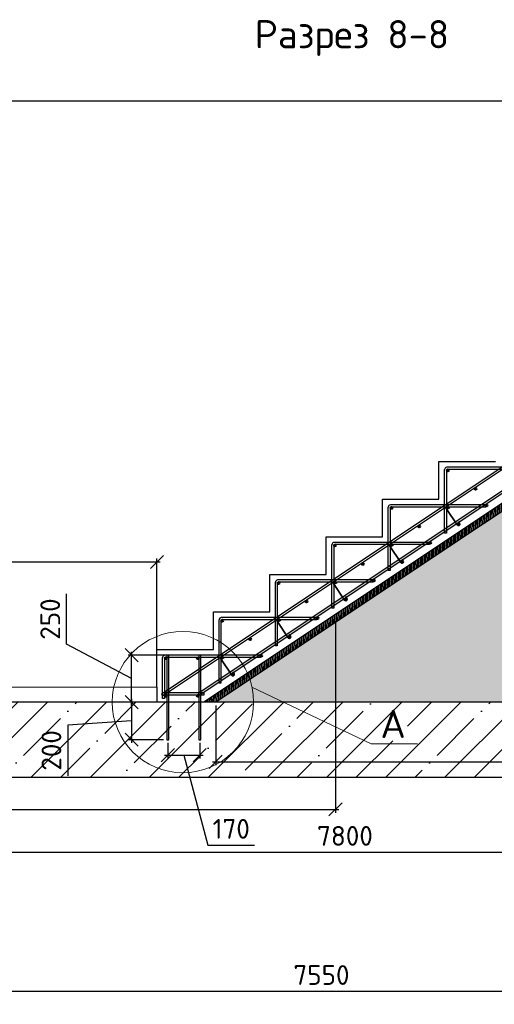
# Model space of a CAD drawing. Header units: millimetres. Extents: x 125896 to 2572636, y -120305 to 130347.
# Tile 162 of 256: x 390253 to 395303, y -96705 to -86224. Entities that reach past the tile are written whole.
import ezdxf

# ---------------------------------------------------------------- set-up
doc = ezdxf.new("R2010")
doc.units = ezdxf.units.MM
doc.linetypes.add('CENTER', pattern=[2, 1.25, -0.25, 0.25, -0.25])
for name, color, linetype, lineweight in [('Арматура', 152, 'Continuous', 40), ('ОСИ', 7, 'CENTER', 15), ('Основная 0.35', 200, 'Continuous', 35), ('Столовая Двери и окна', 7, 'Continuous', 15), ('ТЕКСТ', 7, 'Continuous', 15)]:
    doc.layers.add(name, color=color, linetype=linetype, lineweight=lineweight)
doc.layers.add('ФВ-2', color=7, linetype='Continuous')
doc.styles.get("Standard").update_dxf_attribs({"font": 'isocpeur.ttf'})
doc.styles.add('ГОСТ', font='isocpeur.ttf')
doc.dimstyles.new('Осевые', dxfattribs={"dimscale": 0.7, "dimtxt": 450, "dimasz": 400, "dimexe": 100, "dimexo": 100, "dimgap": 100, "dimtad": 1, "dimdec": 0, "dimzin": 0, "dimdsep": 46, "dimtxsty": 'Standard', "dimblk": 'OBLIQUE', "dimcen": 9, "dimdle": 100, "dimazin": 0, "dimtm": 1e-09, "dimtfac": 1, "dimtdec": 0, "dimtofl": 0, "dimtmove": 0, "dimatfit": 3, "dimfxl": 1, "dimtolj": 1, "dimtzin": 0, "dimarcsym": 0})

# ---------------------------------------------------------------- blocks, each defined once
blk = doc.blocks.new('_OBLIQUE')
at = {"color": 0, "linetype": 'ByBlock'}
blk.add_line((-0.5, -0.5), (0.5, 0.5), dxfattribs=at)
blk = doc.blocks.new('*D1034')
at = {"layer": 'Defpoints', "color": 0, "linetype": 'ByBlock', "lineweight": 20, "ltscale": 13, "transparency": 16777216}
for p in [(385914, -93488, 6200), (401514, -93488), (401514, -95087)]:
    blk.add_point(p, dxfattribs=at)
at = {"layer": 'ОСИ', "color": 0, "linetype": 'ByBlock', "lineweight": -2, "ltscale": 13, "transparency": 16777216}
for p, q in [((385914, -93523), (385914, -95122)), ((401514, -93523), (401514, -95122)), ((385879, -95087), (401549, -95087))]:
    blk.add_line(p, q, dxfattribs=at)
at = {"layer": 'ОСИ', "color": 0, "linetype": 'ByBlock', "lineweight": -2, "ltscale": 13, "transparency": 16777216, "xscale": 140, "yscale": 140, "zscale": 140, "rotation": 180}
blk.add_blockref('_OBLIQUE', (385914, -95087), dxfattribs=at)
at = {"layer": 'ОСИ', "color": 0, "linetype": 'ByBlock', "lineweight": -2, "ltscale": 13, "transparency": 16777216, "xscale": 140, "yscale": 140, "zscale": 140}
blk.add_blockref('_OBLIQUE', (401514, -95087), dxfattribs=at)
at = {"layer": 'ОСИ', "color": 0, "linetype": 'ByBlock', "ltscale": 13, "transparency": 16777216, "insert": (393714, -94912), "char_height": 210, "attachment_point": 5}
blk.add_mtext('\\A1;7800', dxfattribs=at)
blk = doc.blocks.new('*D1031')
at = {"layer": 'Defpoints', "color": 0, "linetype": 'ByBlock', "lineweight": 20, "ltscale": 13, "transparency": 16777216}
for p in [(393614, -92593), (385914, -94000, 6200), (393614, -94630)]:
    blk.add_point(p, dxfattribs=at)
at = {"layer": 'ОСИ', "color": 0, "linetype": 'ByBlock', "lineweight": -2, "ltscale": 13, "transparency": 16777216}
for p, q in [((393614, -92628), (393614, -94665)), ((385914, -94035), (385914, -94665)), ((385879, -94630), (393649, -94630))]:
    blk.add_line(p, q, dxfattribs=at)
at = {"layer": 'ОСИ', "color": 0, "linetype": 'ByBlock', "lineweight": -2, "ltscale": 13, "transparency": 16777216, "xscale": 140, "yscale": 140, "zscale": 140, "rotation": 180}
blk.add_blockref('_OBLIQUE', (385914, -94630), dxfattribs=at)
at = {"layer": 'ОСИ', "color": 0, "linetype": 'ByBlock', "lineweight": -2, "ltscale": 13, "transparency": 16777216, "xscale": 140, "yscale": 140, "zscale": 140}
blk.add_blockref('_OBLIQUE', (393614, -94630), dxfattribs=at)
at = {"layer": 'ОСИ', "color": 0, "linetype": 'ByBlock', "ltscale": 13, "transparency": 16777216, "insert": (389764, -94455), "char_height": 210, "attachment_point": 5}
blk.add_mtext('\\A1;3850', dxfattribs=at)
blk = doc.blocks.new('*D1036')
at = {"layer": 'Defpoints', "color": 0, "linetype": 'ByBlock', "lineweight": 20, "ltscale": 13, "transparency": 16777216}
for p in [(391754, -93488), (391444, -93888), (391819, -93888)]:
    blk.add_point(p, dxfattribs=at)
at = {"layer": 'ОСИ', "color": 0, "linetype": 'ByBlock', "lineweight": -2, "ltscale": 13, "transparency": 16777216}
for p, q in [((391719, -93488), (391409, -93488)), ((391444, -93453), (391444, -93923)), ((391444, -93688), (390766, -93732)), ((390766, -93732), (390766, -94271)), ((391784, -93888), (391409, -93888))]:
    blk.add_line(p, q, dxfattribs=at)
at = {"layer": 'ОСИ', "color": 0, "linetype": 'ByBlock', "lineweight": -2, "ltscale": 13, "transparency": 16777216, "xscale": 140, "yscale": 140, "zscale": 140}
for p, rotation in [((391444, -93488), 90), ((391444, -93888), 270)]:
    blk.add_blockref('_OBLIQUE', p, dxfattribs=dict(at, rotation=rotation))
at = {"layer": 'ОСИ', "color": 0, "linetype": 'ByBlock', "ltscale": 13, "transparency": 16777216, "insert": (390591, -94002), "char_height": 210, "attachment_point": 5, "rotation": 90}
blk.add_mtext('\\A1;200', dxfattribs=at)
blk = doc.blocks.new('*D1037')
at = {"layer": 'Defpoints', "color": 0, "linetype": 'ByBlock', "lineweight": 20, "ltscale": 13, "transparency": 16777216}
for p in [(391444, -92988), (391839, -92988), (391774, -93488)]:
    blk.add_point(p, dxfattribs=at)
at = {"layer": 'ОСИ', "color": 0, "linetype": 'ByBlock', "lineweight": -2, "ltscale": 13, "transparency": 16777216}
for p, q in [((390753, -92873), (390753, -92334)), ((391444, -93238), (390753, -92873)), ((391444, -93523), (391444, -92953)), ((391804, -92988), (391409, -92988)), ((391739, -93488), (391409, -93488))]:
    blk.add_line(p, q, dxfattribs=at)
at = {"layer": 'ОСИ', "color": 0, "linetype": 'ByBlock', "lineweight": -2, "ltscale": 13, "transparency": 16777216, "xscale": 140, "yscale": 140, "zscale": 140}
for p, rotation in [((391444, -92988), 90), ((391444, -93488), 270)]:
    blk.add_blockref('_OBLIQUE', p, dxfattribs=dict(at, rotation=rotation))
at = {"layer": 'ОСИ', "color": 0, "linetype": 'ByBlock', "ltscale": 13, "transparency": 16777216, "insert": (390578, -92604), "char_height": 210, "attachment_point": 5, "rotation": 90}
blk.add_mtext('\\A1;250', dxfattribs=at)
blk = doc.blocks.new('*D1038')
at = {"layer": 'Defpoints', "color": 0, "linetype": 'ByBlock', "lineweight": 20, "ltscale": 13, "transparency": 16777216}
for p in [(391829, -93888), (392169, -93888), (392169, -94052)]:
    blk.add_point(p, dxfattribs=at)
at = {"layer": 'ОСИ', "color": 0, "linetype": 'ByBlock', "lineweight": -2, "ltscale": 13, "transparency": 16777216}
for p, q in [((391829, -93923), (391829, -94087)), ((392169, -93923), (392169, -94087)), ((391794, -94052), (392204, -94052)), ((391999, -94052), (392256, -95012)), ((392256, -95012), (392753, -95012))]:
    blk.add_line(p, q, dxfattribs=at)
at = {"layer": 'ОСИ', "color": 0, "linetype": 'ByBlock', "lineweight": -2, "ltscale": 13, "transparency": 16777216, "xscale": 140, "yscale": 140, "zscale": 140, "rotation": 180}
blk.add_blockref('_OBLIQUE', (391829, -94052), dxfattribs=at)
at = {"layer": 'ОСИ', "color": 0, "linetype": 'ByBlock', "lineweight": -2, "ltscale": 13, "transparency": 16777216, "xscale": 140, "yscale": 140, "zscale": 140}
blk.add_blockref('_OBLIQUE', (392169, -94052), dxfattribs=at)
at = {"layer": 'ОСИ', "color": 0, "linetype": 'ByBlock', "ltscale": 13, "transparency": 16777216, "insert": (392504, -94837), "char_height": 210, "attachment_point": 5}
blk.add_mtext('\\A1;170', dxfattribs=at)
blk = doc.blocks.new('*D1040')
at = {"layer": 'Defpoints', "color": 0, "linetype": 'ByBlock', "lineweight": 20, "ltscale": 13, "transparency": 16777216}
for p in [(392339, -93488, -360), (401114, -93488, -360), (401114, -94124)]:
    blk.add_point(p, dxfattribs=at)
at = {"layer": 'ОСИ', "color": 0, "linetype": 'ByBlock', "lineweight": -2, "ltscale": 13, "transparency": 16777216}
for p, q in [((392339, -93523), (392339, -94159)), ((401114, -93523), (401114, -94159)), ((392304, -94124), (401149, -94124))]:
    blk.add_line(p, q, dxfattribs=at)
at = {"layer": 'ОСИ', "color": 0, "linetype": 'ByBlock', "lineweight": -2, "ltscale": 13, "transparency": 16777216, "xscale": 140, "yscale": 140, "zscale": 140, "rotation": 180}
blk.add_blockref('_OBLIQUE', (392339, -94124), dxfattribs=at)
at = {"layer": 'ОСИ', "color": 0, "linetype": 'ByBlock', "lineweight": -2, "ltscale": 13, "transparency": 16777216, "xscale": 140, "yscale": 140, "zscale": 140}
blk.add_blockref('_OBLIQUE', (401114, -94124), dxfattribs=at)
at = {"layer": 'ОСИ', "color": 0, "linetype": 'ByBlock', "ltscale": 13, "transparency": 16777216, "insert": (396727, -93949), "char_height": 210, "attachment_point": 5}
blk.add_mtext('\\A1;4387', dxfattribs=at)
blk = doc.blocks.new('*D1041')
at = {"layer": 'Defpoints', "color": 0, "linetype": 'ByBlock', "lineweight": 20, "ltscale": 13, "transparency": 16777216}
for p in [(400893, -87786, -360), (396853, -92592), (392214, -93488, -360), (392339, -93488, -360), (401114, -93488, -360)]:
    blk.add_point(p, dxfattribs=at)
at = {"layer": 'ОСИ', "color": 0, "linetype": 'ByBlock', "lineweight": -2, "ltscale": 13, "transparency": 16777216}
blk.add_arc((392339, -93488), 4602, 0, 33.6901, dxfattribs=at)
at = {"layer": 'ОСИ', "color": 0, "linetype": 'ByBlock', "lineweight": -2, "ltscale": 13, "transparency": 16777216, "xscale": 140, "yscale": 140, "zscale": 140}
for p, rotation in [((396168, -90935), 123.6900675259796), ((396941, -93488), 270.0000000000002)]:
    blk.add_blockref('_OBLIQUE', p, dxfattribs=dict(at, rotation=rotation))
at = {"layer": 'ОСИ', "color": 0, "linetype": 'ByBlock', "ltscale": 13, "transparency": 16777216, "insert": (396911, -92104), "char_height": 210, "attachment_point": 5, "rotation": 286.845}
blk.add_mtext('\\A1;33.7°', dxfattribs=at)
blk = doc.blocks.new('*D1044')
at = {"layer": 'Defpoints', "color": 0, "linetype": 'ByBlock', "lineweight": 20, "ltscale": 13, "transparency": 16777216}
for p in [(391714, -91996), (386314, -93225), (391714, -93225)]:
    blk.add_point(p, dxfattribs=at)
at = {"layer": 'ОСИ', "color": 0, "linetype": 'ByBlock', "lineweight": -2, "ltscale": 13, "transparency": 16777216}
for p, q in [((386279, -91996), (391749, -91996)), ((386314, -93190), (386314, -91961)), ((391714, -93190), (391714, -91961))]:
    blk.add_line(p, q, dxfattribs=at)
at = {"layer": 'ОСИ', "color": 0, "linetype": 'ByBlock', "lineweight": -2, "ltscale": 13, "transparency": 16777216, "xscale": 140, "yscale": 140, "zscale": 140, "rotation": 180}
blk.add_blockref('_OBLIQUE', (386314, -91996), dxfattribs=at)
at = {"layer": 'ОСИ', "color": 0, "linetype": 'ByBlock', "lineweight": -2, "ltscale": 13, "transparency": 16777216, "xscale": 140, "yscale": 140, "zscale": 140}
blk.add_blockref('_OBLIQUE', (391714, -91996), dxfattribs=at)
at = {"layer": 'ОСИ', "color": 0, "linetype": 'ByBlock', "ltscale": 13, "transparency": 16777216, "insert": (389014, -91821), "char_height": 210, "attachment_point": 5}
blk.add_mtext('\\A1;2700', dxfattribs=at)
blk = doc.blocks.new('*D1065')
at = {"layer": 'Defpoints', "color": 0, "linetype": 'ByBlock', "lineweight": 20, "ltscale": 13, "transparency": 16777216}
for p in [(385914, -93293), (401014, -96309), (385914, -96568)]:
    blk.add_point(p, dxfattribs=at)
at = {"layer": 'ОСИ', "color": 0, "linetype": 'ByBlock', "lineweight": -2, "ltscale": 13, "transparency": 16777216}
for p, q in [((385914, -93328), (385914, -96603)), ((401014, -96344), (401014, -96603)), ((401049, -96568), (385879, -96568))]:
    blk.add_line(p, q, dxfattribs=at)
at = {"layer": 'ОСИ', "color": 0, "linetype": 'ByBlock', "lineweight": -2, "ltscale": 13, "transparency": 16777216, "xscale": 140, "yscale": 140, "zscale": 140, "rotation": 180}
blk.add_blockref('_OBLIQUE', (385914, -96568), dxfattribs=at)
at = {"layer": 'ОСИ', "color": 0, "linetype": 'ByBlock', "lineweight": -2, "ltscale": 13, "transparency": 16777216, "xscale": 140, "yscale": 140, "zscale": 140}
blk.add_blockref('_OBLIQUE', (401014, -96568), dxfattribs=at)
at = {"layer": 'ОСИ', "color": 0, "linetype": 'ByBlock', "ltscale": 13, "transparency": 16777216, "insert": (393464, -96393), "char_height": 210, "attachment_point": 5}
blk.add_mtext('\\A1;7550', dxfattribs=at)

msp = doc.modelspace()

# ---------------------------------------------------------------- hatches: boundary and pattern name
at = {"layer": 'Арматура'}
h = msp.add_hatch(color=256, dxfattribs=at)
edge = h.paths.add_edge_path()
edge.add_arc((394808, -91022), 10, 0, 360)
h = msp.add_hatch(color=256, dxfattribs=at)
edge = h.paths.add_edge_path()
edge.add_arc((395104.5, -91218.5), 10, 0, 360)
h = msp.add_hatch(color=256, dxfattribs=at)
edge = h.paths.add_edge_path()
edge.add_arc((395221.7, -91394.3), 10, 0, 360)
h = msp.add_hatch(color=256, dxfattribs=at)
edge = h.paths.add_edge_path()
edge.add_arc((394208, -91422), 10, 0, 360)
h = msp.add_hatch(color=256, dxfattribs=at)
edge = h.paths.add_edge_path()
edge.add_arc((394804.5, -91418.5), 10, 0, 360)
h = msp.add_hatch(color=256, dxfattribs=at)
edge = h.paths.add_edge_path()
edge.add_arc((394921.7, -91594.3), 10, 0, 360)
h = msp.add_hatch(color=256, dxfattribs=at)
edge = h.paths.add_edge_path()
edge.add_arc((394504.5, -91618.5), 10, 0, 360)
h = msp.add_hatch(color=256, dxfattribs=at)
edge = h.paths.add_edge_path()
edge.add_arc((394204.5, -91818.5), 10, 0, 360)
h = msp.add_hatch(color=256, dxfattribs=at)
edge = h.paths.add_edge_path()
edge.add_arc((394621.7, -91794.3), 10, 0, 360)
h = msp.add_hatch(color=256, dxfattribs=at)
edge = h.paths.add_edge_path()
edge.add_arc((393608, -91822), 10, 0, 360)
h = msp.add_hatch(color=256, dxfattribs=at)
edge = h.paths.add_edge_path()
edge.add_arc((393904.5, -92018.5), 10, 0, 360)
h = msp.add_hatch(color=256, dxfattribs=at)
edge = h.paths.add_edge_path()
edge.add_arc((394321.7, -91994.3), 10, 0, 360)
h = msp.add_hatch(color=256, dxfattribs=at)
edge = h.paths.add_edge_path()
edge.add_arc((393008, -92222), 10, 0, 360)
h = msp.add_hatch(color=256, dxfattribs=at)
edge = h.paths.add_edge_path()
edge.add_arc((393604.5, -92218.5), 10, 0, 360)
h = msp.add_hatch(color=256, dxfattribs=at)
edge = h.paths.add_edge_path()
edge.add_arc((394021.7, -92194.3), 10, 0, 360)
h = msp.add_hatch(color=256, dxfattribs=at)
edge = h.paths.add_edge_path()
edge.add_arc((393304.5, -92418.5), 10, 0, 360)
h = msp.add_hatch(color=256, dxfattribs=at)
edge = h.paths.add_edge_path()
edge.add_arc((393721.7, -92394.3), 10, 0, 360)
h = msp.add_hatch(color=256, dxfattribs=at)
edge = h.paths.add_edge_path()
edge.add_arc((392408, -92622), 10, 0, 360)
h = msp.add_hatch(color=256, dxfattribs=at)
edge = h.paths.add_edge_path()
edge.add_arc((393004.5, -92618.5), 10, 0, 360)
h = msp.add_hatch(color=256, dxfattribs=at)
edge = h.paths.add_edge_path()
edge.add_arc((393421.7, -92594.3), 10, 0, 360)
h = msp.add_hatch(color=256, dxfattribs=at)
edge = h.paths.add_edge_path()
edge.add_arc((392704.5, -92818.5), 10, 0, 360)
h = msp.add_hatch(color=256, dxfattribs=at)
edge = h.paths.add_edge_path()
edge.add_arc((393121.7, -92794.3), 10, 0, 360)
h = msp.add_hatch(color=256, dxfattribs=at)
edge = h.paths.add_edge_path()
edge.add_arc((391808, -93022), 10, 0, 360)
h = msp.add_hatch(color=256, dxfattribs=at)
edge = h.paths.add_edge_path()
edge.add_arc((392149, -93022), 10, 0, 360)
h = msp.add_hatch(color=256, dxfattribs=at)
edge = h.paths.add_edge_path()
edge.add_arc((392404.5, -93018.5), 10, 0, 360)
h = msp.add_hatch(color=256, dxfattribs=at)
edge = h.paths.add_edge_path()
edge.add_arc((392821.7, -92994.3), 10, 0, 360)
h = msp.add_hatch(color=256, dxfattribs=at)
edge = h.paths.add_edge_path()
edge.add_arc((392521.7, -93194.3), 10, 0, 360)
h = msp.add_hatch(color=256, dxfattribs=at)
edge = h.paths.add_edge_path()
edge.add_arc((391808, -93422), 10, 0, 360)
h = msp.add_hatch(color=256, dxfattribs=at)
edge = h.paths.add_edge_path()
edge.add_arc((392149, -93422), 10, 0, 360)
at = {"layer": 'Столовая Двери и окна', "lineweight": 25, "true_color": 0xc7c8ca, "transparency": 33554648}
h = msp.add_hatch(dxfattribs=at)
h.set_pattern_fill('ANSI35', color=9, scale=70)
h.paths.add_polyline_path([(385814, -94288), (401614, -94288), (401614, -93488), (385814, -93488)])
at = {"layer": 'ФВ-2', "lineweight": 20, "true_color": 0x000000}
h = msp.add_hatch(dxfattribs=at)
h.set_pattern_fill('ANSI32', color=18, scale=2, angle=43)
h.set_pattern_definition([(88, (7430.005, -200654.756), (-19.03839525, 0.6648354), []), (88, (7436.573, -200648.631), (-19.03839525, 0.6648354), [])])
h.paths.add_polyline_path([(401114, -87785.8), (401114, -87728), (400854, -87728), (392214, -93488), (392339.3, -93488), (400892.6, -87785.8)])
h = msp.add_hatch(dxfattribs=at)
h.set_pattern_fill('AR-CONC', color=18, scale=2)
h.set_pattern_definition([(50, (5817.25, -200654.76), (364.36934, -31.87817), [38.1, -419.1]), (355, (5817.25, -200654.76), (-70.48684, 382.1137), [30.48, -335.28117]), (100.45144, (5847.6, -200657.4), (293.8825, 350.2355), [32.38002, -356.1805]), (46.1842, (5817.25, -200553.16), (542.1581, -84.08466), [57.15, -628.65]), (96.63556, (5862.43, -200560.16), (474.8083, 494.85225), [48.57005, -534.2712]), (351.18415, (5817.25, -200553.16), (474.8083, 494.85225), [45.7199, -502.9195]), (21, (5868.05, -200578.56), (303.22878, -204.5304), [38.1, -419.1]), (326, (5868.05, -200578.56), (123.60406, 368.37593), [30.48, -335.28]), (71.451445, (5893.32, -200595.6), (426.83284, 163.84554), [32.38002, -356.17988]), (37.5, (5817.25, -200654.76), (6.177207, 169.110078), [0, -331.216, 0, -340.36, 0, -336.55]), (7.5, (5817.25, -200654.76), (133.639325, 200.36115), [0, -194.056, 0, -323.596, 0, -128.27]), (327.5, (5703.97, -200654.76), (271.18119, -11.45749), [0, -127, 0, -396.24, 0, -525.78]), (317.5, (5653.17, -200654.76), (296.25836, 50.85298), [0, -165.1, 0, -263.144, 0, -373.38])])
edge = h.paths.add_edge_path()
edge.add_line((392339.3, -93488), (400892.6, -87785.8))
edge.add_line((400892.6, -87785.8), (401114, -87785.8))
edge.add_line((401114, -87785.8), (401114, -93488))
edge.add_line((401114, -93488), (392214, -93488))

# ---------------------------------------------------------------- linework, layer by layer
at = {"layer": 'Арматура'}
for centre in [(394808, -91022, -3100), (395104.5, -91218.5, -3100), (395221.7, -91394.3, -3061.6), (394208, -91422, -3100), (394804.5, -91418.5, -3100), (394921.7, -91594.3, -3061.6), (394504.5, -91618.5, -3100), (394204.5, -91818.5, -3100), (394621.7, -91794.3, -3061.6), (393608, -91822, -3100), (393904.5, -92018.5, -3100), (394321.7, -91994.3, -3061.6), (393008, -92222, -3100), (393604.5, -92218.5, -3100), (394021.7, -92194.3, -3061.6), (393304.5, -92418.5, -3100), (393721.7, -92394.3, -3061.6), (392408, -92622, -3100), (393004.5, -92618.5, -3100), (393421.7, -92594.3, -3061.6), (392704.5, -92818.5, -3100), (393121.7, -92794.3, -3061.6), (391808, -93022, -3100), (392149, -93022, -3100), (392404.5, -93018.5, -3100), (392821.7, -92994.3, -3061.6), (392521.7, -93194.3, -3061.6), (391808, -93422, -3100), (392149, -93422, -3100)]:
    msp.add_circle(centre, 10, dxfattribs=at)
at = {"layer": 'Основная 0.35'}
for p, q in [((394909.1, -91602.4, -3061.6), (394791.8, -91426.5, -3100)), ((394817.2, -91410.4, -3100), (394826.7, -91425.4, -3100)), ((394934.4, -91586.3, -3061.6), (394921.1, -91565.3, -3061.6)), ((394217.2, -91810.4, -3100), (394226.7, -91825.4, -3100)), ((394309.1, -92002.4, -3061.6), (394191.8, -91826.5, -3100)), ((394334.4, -91986.3, -3061.6), (394321.1, -91965.3, -3061.6)), ((393709.1, -92402.4, -3061.6), (393591.8, -92226.5, -3100)), ((393617.2, -92210.4, -3100), (393626.7, -92225.4, -3100)), ((393734.4, -92386.3, -3061.6), (393721.1, -92365.3, -3061.6)), ((393109.1, -92802.4, -3061.6), (392991.8, -92626.5, -3100)), ((393017.2, -92610.4, -3100), (393026.7, -92625.4, -3100)), ((393134.4, -92786.3, -3061.6), (393121.1, -92765.3, -3061.6)), ((392509.1, -93202.4, -3061.6), (392391.8, -93026.5, -3100)), ((392417.2, -93010.4, -3100), (392426.7, -93025.4, -3100)), ((392534.4, -93186.3, -3061.6), (392521.1, -93165.3, -3061.6))]:
    msp.add_line(p, q, dxfattribs=at)
for centre, start, end in [((394804.5, -91418.5, -3100), 32.40892, 212.40892), ((394921.7, -91594.3, -3061.6), 212.40892, 32.40892), ((394204.5, -91818.5, -3100), 32.40892, 212.40892), ((394321.7, -91994.3, -3061.6), 212.40892, 32.40892), ((393604.5, -92218.5, -3100), 32.40892, 212.40892), ((393721.7, -92394.3, -3061.6), 212.40892, 32.40892), ((393004.5, -92618.5, -3100), 32.40892, 212.40892), ((393121.7, -92794.3, -3061.6), 212.40892, 32.40892), ((392404.5, -93018.5, -3100), 32.40892, 212.40892), ((392521.7, -93194.3, -3061.6), 212.40892, 32.40892)]:
    msp.add_arc(centre, 15, start, end, dxfattribs=at)
at = {"layer": 'Столовая Двери и окна', "color": 18, "lineweight": 30, "true_color": 0x000000}
for p, q in [((386314, -87088, 3100), (401114, -87088, -3100)), ((400854, -87728, -3568), (392214, -93488, -3460)), ((400892.6, -87785.8, -3755.5), (392339.3, -93488, -3648.6)), ((391714, -93328, -2380), (391714, -93488, -3100))]:
    msp.add_line(p, q, dxfattribs=at)
at = {"layer": 'Столовая Двери и окна', "color": 18, "lineweight": 20, "true_color": 0x000000}
for p, q in [((391714, -93328, -3100), (386314.3, -93328, 3100)), ((392724.7, -93327.9, -3820), (393992.1, -93932.1, -3100)), ((393992.1, -93932.1, -3100), (394486.3, -93932.1, -3100))]:
    msp.add_line(p, q, dxfattribs=at)
at = {"layer": 'Столовая Двери и окна', "color": 146, "lineweight": 30, "true_color": 0x105689}
msp.add_line((391770, -93390.5, -3100), (391770, -93410.5, -3100), dxfattribs=at)
for points, elevation in [([(400795.9, -87404.6), (400784.8, -87388), (391762, -93403.1), (391773.1, -93419.8)], -3498.4), ([(400920.9, -87575.3), (400909.8, -87558.7), (392153.3, -93396.3), (392164.4, -93413)], -3460)]:
    msp.add_lwpolyline(points, close=True, dxfattribs=dict(at, elevation=elevation))
at = {"layer": 'Столовая Двери и окна', "color": 18, "lineweight": 20, "true_color": 0x000000, "elevation": -3460}
msp.add_lwpolyline([(401114, -87785.8), (401114, -87728), (400854, -87728), (392214, -93488), (392339.3, -93488), (400892.6, -87785.8), (401114, -87785.8)], close=True, dxfattribs=at)
msp.add_lwpolyline([(392339.3, -93488), (400892.6, -87785.8), (401114, -87785.8), (401114, -93488), (392214, -93488)], dxfattribs=at)
at = {"layer": 'Столовая Двери и окна', "color": 18, "lineweight": 30, "true_color": 0x000000, "elevation": -3100}
msp.add_lwpolyline([(391714, -93328), (391714, -92928), (392314, -92928), (392314, -92528), (392914, -92528), (392914, -92128), (393514, -92128), (393514, -91728), (394114, -91728), (394114, -91328), (394714, -91328), (394714, -90928), (395314, -90928)], dxfattribs=at)
at = {"layer": 'Столовая Двери и окна', "color": 146, "lineweight": 30, "true_color": 0x105689, "elevation": -3100}
for points in [[(394794, -91024.8), (394794, -91688), (394774, -91688), (394774, -91013)], [(394811.8, -91008), (395814, -91008), (395814, -90988), (394798.1, -90988), (394798.1, -90988), (394798.1, -90988)], [(394211.8, -91408), (395214, -91408), (395214, -91388), (394198.1, -91388), (394198.1, -91388), (394198.1, -91388)], [(394194, -91424.8), (394194, -92088), (394174, -92088), (394174, -91413)], [(393611.8, -91808), (394614, -91808), (394614, -91788), (393598.1, -91788), (393598.1, -91788), (393598.1, -91788)], [(393594, -91824.8), (393594, -92488), (393574, -92488), (393574, -91813)], [(392994, -92224.8), (392994, -92888), (392974, -92888), (392974, -92213)], [(393011.8, -92208), (394014, -92208), (394014, -92188), (392998.1, -92188), (392998.1, -92188), (392998.1, -92188)], [(392394, -92624.8), (392394, -93288), (392374, -93288), (392374, -92613)], [(392411.8, -92608), (393414, -92608), (393414, -92588), (392398.1, -92588), (392398.1, -92588), (392398.1, -92588)], [(391794, -93024.8), (391794, -93448), (391774, -93448), (391774, -93013)], [(391811.8, -93008), (392814, -93008), (392814, -92988), (391798.1, -92988), (391798.1, -92988), (391798.1, -92988)], [(391770, -93410.5), (392217.2, -93410.5), (392217.2, -93390.5), (391770, -93390.5), (391770, -93390.5), (391770, -93390.5)]]:
    msp.add_lwpolyline(points, dxfattribs=at)
at = {"layer": 'Столовая Двери и окна', "color": 5, "lineweight": 30}
for points, elevation in [([(391839, -92988), (391819, -92988), (391819, -93888), (391839, -93888)], -3100), ([(392179, -92988), (392159, -92988), (392159, -93888), (392179, -93888)], -3100), ([(385814, -94288), (401614, -94288), (401614, -93488), (385814, -93488)], -3820)]:
    msp.add_lwpolyline(points, close=True, dxfattribs=dict(at, elevation=elevation))
at = {"layer": 'Столовая Двери и окна', "color": 18, "lineweight": 20, "true_color": 0x000000}
msp.add_circle((391989.8, -93488, -3820), 752.1, dxfattribs=at)
at = {"layer": 'Столовая Двери и окна', "color": 146, "lineweight": 30, "true_color": 0x105689}
for centre, radius, start, end in [((394801.4, -91015.3, -3100), 27.5, 97.03929, 175.07833), ((394812.5, -91026.5, -3100), 18.5, 86.19482, 184.74031), ((394201.4, -91415.3, -3100), 27.5, 97.03929, 175.07833), ((394212.5, -91426.5, -3100), 18.5, 86.19482, 184.74031), ((393601.4, -91815.3, -3100), 27.5, 97.03929, 175.07833), ((393612.5, -91826.5, -3100), 18.5, 86.19482, 184.74031), ((393001.4, -92215.3, -3100), 27.5, 97.03929, 175.07833), ((393012.5, -92226.5, -3100), 18.5, 86.19482, 184.74031), ((392401.4, -92615.3, -3100), 27.5, 97.03929, 175.07833), ((392412.5, -92626.5, -3100), 18.5, 86.19482, 184.74031), ((391801.4, -93015.3, -3100), 27.5, 97.03929, 175.07833), ((391812.5, -93026.5, -3100), 18.5, 86.19482, 184.74031)]:
    msp.add_arc(centre, radius, start, end, dxfattribs=at)

# ---------------------------------------------------------------- texts
at = {"insert": (226281.3, -87218.1), "char_height": 250, "attachment_point": 1, "style": 'ГОСТ'}
msp.add_mtext_dynamic_manual_height_columns('\\A1;\\pi9384.38;{\\H1.5152x;\\P\\pi1250;Общие указания\\P\\pi250;}1.^IРабочая документация разработана в соответствии с заданием на проектирование, требованиями действующих технических регламентов, стандартов, сводов правил и других документов, содержащих установленные требования.\\P2.^IРабочая документация выполнена в соответствии со следующими нормативными и техническими документами:\\P-^IСП 20.13330.2016 "Нагрузки и Воздействия";\\P-^IСП 63.13330.2012 "Бетонные и железобетонные конструкции. Основные положения";\\P-^IСП 22.13330.2016 "Основания зданий и сооружений";\\P-^IСП 45.13330.2012 "Земляные сооружения, основания и фундаменты".\\P3.   За относительную отметку 0,000 принята отметка чистого пола первого этажа.\\P4.^IПеречень видов работ, для которых необходимо составлять акты освидетельствования скрытых работ:\\P-^Iармирование конструкций;\\P-^Iосвидетельствование опалубки перед бетонированием;\\P-^Iвыполнение сварочных работ;\\P-^Iотбор контрольных проб бетона;\\P-^Iсоответствие законченных железобетонных конструкций проекту с отображением качества работ;\\P-^Iустройство монолитных конструкций, выполняемых в зимнее время;  \\P\\pi0;  -    устройство гидроизоляции;\\P\\pi250;-^Iуплотнение грунтов и обратную засыпку.\\PЗапрещается выполнение последующих работ при отсутствии актов освидетельствования предшествующих скрытых работ во всех случаях.\\P\\pi0;        5. Проект рассчитан на производство работ в период положительных температур. В случае выполнения работ при отрицательных температурах необходимо выполнять требования СНиП часть 3 по производству работ и ППР.\\P        6. При минимальной температуре воздуха до минус 15°С допускается: выдерживание бетона в конструкции методом термоса, при предварительном разогреве бетонной смеси, форсированный электроразогрев бетона в конструкции с повторным уплотнением.\\P\\pi250;При минимальной температуре воздуха до минус 25°С допускается: обогрев бетона в греющей опалубке с помощью низкотемпературных электронагревателей, электродный сквозной прогрев бетона, электрообогрев с помощью греющего провода.\\P\\pi0;7. При отрицательной температуре воздуха уплотнение грунта обратной засыпки в траншеях должно \\Pосуществляться до достижения коэффициента уплотнения 0,98. \\PВремя уплотнения грунта в зависимости от температуры воздуха: \\P\\pi250;-^Iпри t{\\H0.7x;\\So^ ;}-5, 90-120 минут; при t{\\H0.7x;\\So^ ;\\H1.42857x;-10, 60-90 минут; }при t{\\H0.7x;\\So^ ;\\H1.42857x;-20, 40-60 минут; }при t{\\H0.7x;\\So^ ;\\H1.42857x;-30, 20-30 минут;\\P\\pi0;Работы по выполнению насыпей и обратных засыпок при отрицательных температурах должны производить с учетом следующих требований:\\P\\pi250;-^Iподготовку поверхности (основания) насыпи и обратных засыпок следует выполнять с полным удалением снега, льда, промерзшего слоя слабого и пучинистого грунта на всю его глубину;\\P-^Iотсыпку в насыпь и обратные засыпки грунтов необходимо производить при их природной влажности и в талом состоянии с содержанием комьев мерзлого грунта, не превышающим требований, приведенных в приложении М СП 45.13330.2017. Свод правил. Земляные сооружения, основания и фундаменты., и, как правило, на не промерзшие ранее отсыпанные и уплотненные слои. В отдельных случаях при согласовании с автором проекта допускается грунты отсыпать на непучинистые грунты, промерзшие на глубину не более 15 см;\\P-^Iпри пониженной влажности отсыпанных грунтов для их уплотнения следует применять более тяжелое грунтоуплотняющее оборудование; \\P-^Iработы по отсыпке и уплотнению каждого слоя должны выполнять в течение одной рабочей смены; - при выполнении насыпей из глинистых грунтов при обильном снеговыпадении все работы должны быть прекращены; - перерывы в работах по выполнению насыпей и обратных засыпок допускаются только при условиях, что за время перерыва глубина промерзания ранее уплотненных пучинистых грунтов не превысит 15 см или на время перерыва ранее уплотненные грунты утепляются специальными средствами (например, маловлажным рыхлым грунтом, который в последующем удаляется); - все работы по отсыпке грунтов и их уплотнению выполняют с повышенной интенсивностью.}', width=20474.372, gutter_width=5800, heights=[24436.9], dxfattribs=at)
at = {"layer": 'ТЕКСТ', "lineweight": 25}
for s, p in [('Разрез 8-8', (392752.9, -86528.5, -3100)), ('А', (394091.5, -93869.6, -3100))]:
    msp.add_text(s, height=300, dxfattribs=at).set_placement(p)

# ---------------------------------------------------------------- dimensions: what is measured, and where the dimension line sits
at = {"layer": 'ОСИ', "linetype": 'ByBlock', "ltscale": 13}
dim = msp.add_angular_dim_2l(base=(396853.3, -92591.8), line1=((392339.3, -93488, -3460), (400892.6, -87785.8, -3460)), line2=((401114, -93488, -3460), (392214, -93488, -3460)), dimstyle='Осевые', override={"dimtxt": 300, "dimasz": 200, "dimexe": 50, "dimexo": 50, "dimlfac": 0.5, "dimdle": 50, "dimadec": 1, "dimtmove": 1}, dxfattribs=at)
dim.commit()
dim.dimension.update_dxf_attribs({"geometry": '*D1041', "text_midpoint": (396911.4, -92103.7, -3100)})
for base, p1, p2, picture, middle in [((391714, -91996.4, -3100), (386314, -93225.3, -3100), (391714, -93225.3, -3100), '*D1044', (389014, -91821.4, -3100)), ((393614.3, -94630.2, -3100), (385914, -93999.8, 3100), (393614.3, -92593.3, -3100), '*D1031', (389764.2, -94455.2, -3100)), ((385914, -96568.3, 3100), (401014, -96309.5, 3100), (385914, -93293.3, 3100), '*D1065', (393464, -96393.3, 3100)), ((401514, -95087, -3100), (385914, -93488, 3100), (401514, -93488, -3100), '*D1034', (393714, -94912, -3100)), ((401114, -94124.2, -3100), (392339.3, -93488, -3460), (401114, -93488, -3460), '*D1040', (396726.7, -93949.2, -3100))]:
    dim = msp.add_linear_dim(base=base, p1=p1, p2=p2, dimstyle='Осевые', override={"dimtxt": 300, "dimasz": 200, "dimexe": 50, "dimexo": 50, "dimlfac": 0.5, "dimdle": 50, "dimtmove": 1}, dxfattribs=at)
    dim.commit()
    dim.dimension.update_dxf_attribs({"geometry": picture, "text_midpoint": middle})
for base, p1, p2, picture, middle in [((391443.9, -92988, -3100), (391774, -93488, -3100), (391839, -92988, -3100), '*D1037', (390752.6, -92803.3, -3100)), ((391443.9, -93888, -3100), (391754, -93488, -3100), (391819, -93888, -3100), '*D1036', (390766.4, -93802, -3100))]:
    dim = msp.add_linear_dim(base=base, p1=p1, p2=p2, angle=90, dimstyle='Осевые', override={"dimtxt": 300, "dimasz": 200, "dimexe": 50, "dimexo": 50, "dimlfac": 0.5, "dimdle": 50, "dimtmove": 1}, dxfattribs=at)
    dim.commit()
    dim.dimension.update_dxf_attribs({"geometry": picture, "text_midpoint": middle, "dimtype": 160})
dim = msp.add_linear_dim(base=(392169, -94051.8, -3100), p1=(391829, -93888, -3100), p2=(392169, -93888, -3100), dimstyle='Осевые', override={"dimtxt": 300, "dimasz": 200, "dimexe": 50, "dimexo": 50, "dimlfac": 0.5, "dimdle": 50, "dimtmove": 1}, dxfattribs=at)
dim.commit()
dim.dimension.update_dxf_attribs({"geometry": '*D1038', "text_midpoint": (392325.8, -95012.4, -3100), "dimtype": 160})

doc.saveas('drawing.dxf')
